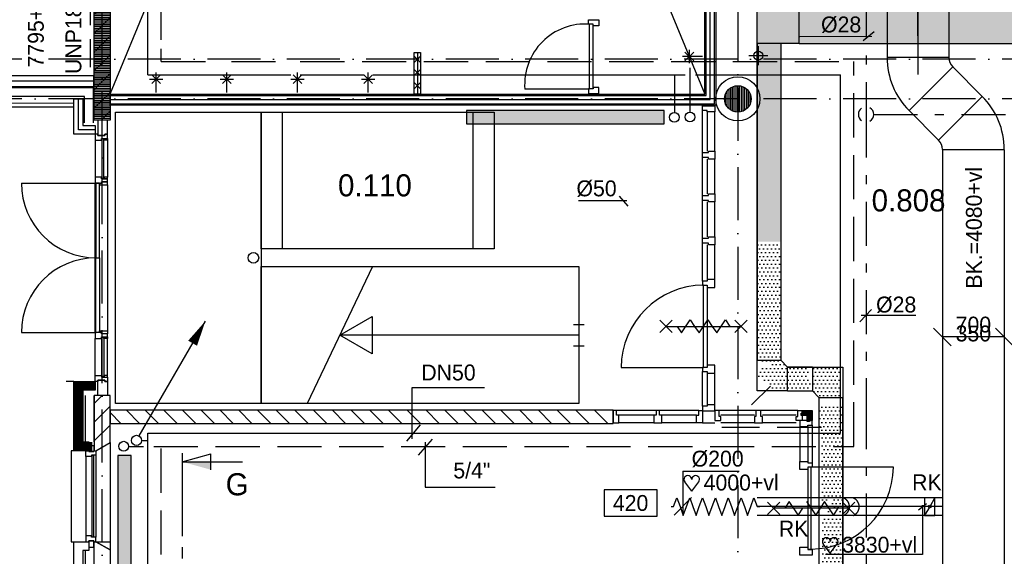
# Model space of a CAD drawing. Extents: x 25315 to 170951, y 867852 to 951952.
# Tile 18 of 119: x 66689 to 77842, y 907647 to 913725. Entities that reach past the tile are written whole.
import ezdxf
from ezdxf.enums import TextEntityAlignment as Align

# ---------------------------------------------------------------- set-up
doc = ezdxf.new("R2010")
doc.units = 0
doc.header["$LTSCALE"] = 100
for name, pattern in [('2322107', [2000, 1000, 1000]), ('2322108', [7, 5, -2]), ('2322109', [10, 5, -2, 1, -2]), ('CENTER2', [11.25, 7.5, -1.25, 1.25, -1.25]), ('CENTER4', [5, 3.125, -0.625, 0.625, -0.625]), ('DASHDOT', [9, 6, -1.5, 0, -1.5]), ('HIDDEN2', [4.7625, 3.175, -1.5875]), ('LURETOUR', [6, 4, -2])]:
    doc.linetypes.add(name, pattern=pattern)
doc.layers.get('0').update_dxf_attribs({"linetype": 'CONTINUOUS'})
for name, color, linetype in [('AL$7----_STRAMIEN', 1, 'DASHDOT'), ('ALXAC---_LICHTBETON', 1, 'CONTINUOUS'), ('BOUW', 8, 'CONTINUOUS'), ('DOORSNEDE', 1, 'CONTINUOUS'), ('KABELGOOT', 8, 'CONTINUOUS'), ('WL531---', 4, 'CONTINUOUS'), ('WL561---', 4, 'CONTINUOUS'), ('WL561---_AANVOER', 4, 'CONTINUOUS'), ('WL561---_RETOUR', 4, 'CONTINUOUS'), ('WL570---', 3, 'CONTINUOUS'), ('WL570---_HARTLIJN', 7, 'CONTINUOUS'), ('WL570---_RETOUR', 3, 'CONTINUOUS'), ('WL570---_TOEVOER', 3, 'CONTINUOUS'), ('WM561---', 1, 'CONTINUOUS'), ('WM570---', 1, 'CONTINUOUS')]:
    doc.layers.add(name, color=color, linetype=linetype)
doc.styles.add('BURO-018', font='BUROFONT.shx', dxfattribs={"height": 180})
doc.styles.add('BURO-025', font='BUROFONT.shx', dxfattribs={"height": 250})
doc.styles.add('BURO-050', font='BUROFONT.shx', dxfattribs={"height": 500})
pattern_1 = [(0, (8e-11, 771568.626), (21.875, 43.75), [0.7, -43.75])]

# ---------------------------------------------------------------- blocks, each defined once
blk = doc.blocks.new('2322401')
at = {"color": 0, "linetype": 'CONTINUOUS'}
for p, q in [((-0.5, 0.5, 1), (-0.5, 0.5)), ((-0.5, 0.5, 1), (-0.5, -0.5, 1)), ((0.5, 0.5, 1), (-0.5, 0.5, 1)), ((0.5, 0.5), (-0.5, 0.5)), ((-0.5, 0.5), (-0.5, -0.5)), ((0.5, 0.5, 1), (0.5, 0.5)), ((0.5, -0.5, 1), (0.5, 0.5, 1)), ((0.5, -0.5), (0.5, 0.5)), ((-0.5, -0.5, 1), (-0.5, -0.5)), ((-0.5, -0.5, 1), (0.5, -0.5, 1)), ((-0.5, -0.5), (0.5, -0.5)), ((0.5, -0.5, 1), (0.5, -0.5))]:
    blk.add_line(p, q, dxfattribs=at)
blk = doc.blocks.new('CVHATCH1')
at = {"color": 0, "linetype": 'CONTINUOUS'}
blk.add_solid([(-0.5, -0.5), (0.5, -0.5), (-0.5, 0.5), (0.5, 0.5)], dxfattribs=at)
blk = doc.blocks.new('*U39')
at = {"layer": 'ALXAC---_LICHTBETON', "color": 0}
for p, q in [((29009, 70281), (28939, 70351)), ((29009, 70351), (28939, 70281)), ((29009, 70131), (28939, 70201)), ((29009, 70201), (28939, 70131)), ((29009, 69981), (28939, 70051)), ((29009, 70051), (28939, 69981))]:
    blk.add_line(p, q, dxfattribs=at)
blk = doc.blocks.new('LU-2D-K-2BC')
at = {"color": 0, "linetype": 'CONTINUOUS'}
for p, q in [((-0.5, 350), (0.5, 350)), ((-0.5, -350), (0.5, -350))]:
    blk.add_line(p, q, dxfattribs=at)
blk = doc.blocks.new('*U90', base_point=(78220, 137319))
at = {"layer": 'WM570---', "linetype": 'CONTINUOUS'}
for p, q in [((77770, 137418), (77969, 137219)), ((78470, 137418), (78669, 137219)), ((78570, 137319), (77870, 137319))]:
    blk.add_line(p, q, dxfattribs=at)
at = {"layer": 'WM570---', "linetype": 'CONTINUOUS', "style": 'BURO-018'}
for s, p in [('700', (78220, 137369)), ('350', (78220, 137269))]:
    blk.add_text(s, height=180, dxfattribs=at).set_placement(p, align=Align.CENTER)
blk = doc.blocks.new('LU-ORND')
at = {"color": 0, "linetype": 'CONTINUOUS'}
for p, q in [((-3, 1.5), (-3, -1.5)), ((3, 1.5), (-3, 1.5)), ((3, -1.5), (3, 1.5)), ((-3, -1.5), (3, -1.5))]:
    blk.add_line(p, q, dxfattribs=at)
blk = doc.blocks.new('*U91', base_point=(76637, 136644))
at = {"layer": 'WM570---', "linetype": 'CONTINUOUS'}
for p, q in [((76637, 137044), (76637, 136544)), ((76637, 137044), (77276, 137044)), ((76736, 136744), (76537, 136545))]:
    blk.add_line(p, q, dxfattribs=at)
at = {"layer": 'WM570---', "linetype": 'CONTINUOUS', "style": 'BURO-018'}
blk.add_text('%%c200', height=180, dxfattribs=at).set_placement((76737, 137094))
blk = doc.blocks.new('LU-1D-F-C83EB')
at = {"color": 0, "linetype": 'CONTINUOUS'}
for p, q in [((-502, 0), (-473, 0)), ((-473, 0), (-437, 100)), ((-437, 100), (-400, 0)), ((-400, 0), (-364, -100)), ((-364, -100), (-328, 0)), ((-328, 0), (-291, 100)), ((-291, 100), (-255, 0)), ((-255, 0), (-218, -100)), ((-218, -100), (-182, 0)), ((-182, 0), (-146, 100)), ((-146, 100), (-109, 0)), ((-109, 0), (-73, -100)), ((-73, -100), (-36, 0)), ((-36, 0), (0, 100)), ((0, 100), (36, 0)), ((36, 0), (73, -100)), ((73, -100), (109, 0)), ((109, 0), (146, 100)), ((146, 100), (182, 0)), ((182, 0), (218, -100)), ((218, -100), (255, 0)), ((255, 0), (291, 100)), ((291, 100), (328, 0)), ((328, 0), (364, -100)), ((364, -100), (400, 0)), ((400, 0), (437, 100)), ((437, 100), (473, 0)), ((473, 0), (502, 0))]:
    blk.add_line(p, q, dxfattribs=at)
blk = doc.blocks.new('LU-1D-K-C8')
at = {"color": 0, "linetype": 'CONTINUOUS'}
for p, q in [((-0.5, 100), (0.5, 100)), ((-0.5, -100), (0.5, -100))]:
    blk.add_line(p, q, dxfattribs=at)
at = {"layer": 'WL570---_HARTLIJN', "linetype": 'CENTER2'}
blk.add_line((-0.5, 0), (0.5, 0), dxfattribs=at)
blk = doc.blocks.new('LU-1D-KL-C874')
at = {"color": 0, "linetype": 'CONTINUOUS'}
for p, q in [((-58, 100), (-58, -100)), ((58, 100), (-58, 100)), ((51, 87), (7, 13)), ((58, -100), (58, 100)), ((-58, -100), (58, -100)), ((-7, -13), (-51, -87))]:
    blk.add_line(p, q, dxfattribs=at)
blk.add_circle((0, 0), 14.6, dxfattribs=at)
blk = doc.blocks.new('LU-2D-B--1-2BC2D')
at = {"color": 0, "linetype": 'CONTINUOUS'}
for p, q in [((-207, -350), (-207, 350)), ((-101, -394), (394, 101))]:
    blk.add_line(p, q, dxfattribs=at)
for radius in [850, 150]:
    blk.add_arc((-207, -500), radius, 45, 90, dxfattribs=at)
blk = doc.blocks.new('LU-2D-B-1-2BC2D')
at = {"color": 0, "linetype": 'CONTINUOUS'}
for p, q in [((-207, 350), (-207, -350)), ((-101, 394), (394, -101))]:
    blk.add_line(p, q, dxfattribs=at)
for radius in [150, 850]:
    blk.add_arc((-207, 500), radius, 270, 315, dxfattribs=at)
blk = doc.blocks.new('LDV1107')
at = {"color": 0, "linetype": 'CONTINUOUS'}
blk.add_line((0.25, 0.433), (6.75, 11.691), dxfattribs=at)
blk.add_lwpolyline([(6.75, 11.691, 0, 1, 0), (5.5, 9.526, 1, 1, 0)], format="xyseb", dxfattribs=at)
blk.add_circle((0, 0), 0.5, dxfattribs=at)
blk = doc.blocks.new('HART')
at = {"color": 1}
for q in [(-39.7, 52.4), (39.7, 52.4)]:
    blk.add_line((0, 0), q, dxfattribs=at)
for centre, start, end in [((-22.1, 65.7), 0, 217.1867), ((22.1, 65.7), 322.8133, 180)]:
    blk.add_arc(centre, 22.1, start, end, dxfattribs=at)

msp = doc.modelspace()

# ---------------------------------------------------------------- hatches: boundary and pattern name
at = {"layer": 'BOUW'}
h = msp.add_hatch(dxfattribs=at)
h.set_pattern_fill('PREFBET', color=256, style=0)
h.set_pattern_definition([(45, (50105.92, 871110.6), (-106.066, 106.066), [])])
h.paths.add_polyline_path([(67533.6, 912587.5), (67533.6, 915752.7), (67713.6, 915752.7), (67713.6, 912587.5)])
h = msp.add_hatch(dxfattribs=at)
h.set_pattern_fill('RASTER50', color=256, scale=100, style=0)
h.set_pattern_definition([(0, (50105.92, 871110.6), (0, 20), [])])
h.paths.add_polyline_path([(67533.6, 912587.5), (67533.6, 915752.7), (67713.6, 915752.7), (67713.6, 912587.5)])
h = msp.add_hatch(dxfattribs=at)
h.set_pattern_fill('PREFBET', color=256, style=0)
h.set_pattern_definition([(45, (50105.92, 871161.6), (-106.066, 106.066), [])])
h.paths.add_polyline_path([(67713.6, 909467.7), (67533.6, 909467.7), (67533.6, 908842.7), (67553.6, 908842.7), (67713.6, 908935.1)])
h = msp.add_hatch(dxfattribs=at)
h.set_pattern_fill('PREFBET', color=256, angle=-90, style=0)
h.set_pattern_definition([(315, (92389.76, 897114.12), (106.066, 106.066), [])])
h.paths.add_polyline_path([(67713.6, 909302.6), (67713.6, 909152.6), (73409.6, 909152.6), (73409.6, 909302.6)])
at = {"layer": 'WL531---'}
h = msp.add_hatch(dxfattribs=at)
h.set_pattern_fill('KABELGT', color=8, scale=7, style=0)
h.set_pattern_definition(pattern_1)
h.paths.add_polyline_path([(75043.1, 913929.1), (75443.1, 913929.1), (75443.1, 919230.7), (75044.7, 919230.7), (75043.1, 919229.1)])
h.paths.add_polyline_path([(75518.1, 913854.1), (75518.1, 913454.1), (81816.7, 913454.1), (81816.7, 913854.1)])
h.paths.add_polyline_path([(75043.1, 913929.1), (75043.1, 913454.1), (75518.1, 913454.1), (75518.1, 913854.1), (75443.1, 913929.1)])
h.paths.add_polyline_path([(75312.9, 913454.1), (75042.9, 913454.1), (75042.9, 911212.5), (75312.9, 911212.5)])
h = msp.add_hatch(dxfattribs=at)
h.set_pattern_fill('KABELGT', color=8, scale=7, style=0)
h.set_pattern_definition(pattern_1)
h.paths.add_polyline_path([(75770.7, 907736.3, 0.0670921), (76012.7, 907802.4), (76012.7, 908191.2), (75970.5, 908191.2), (75941.2, 908110.8), (75927.4, 908148.9), (75905.6, 908116.2), (75855.6, 908191.2), (75824.9, 908191.2), (75795.6, 908110.8), (75770.7, 908179.3)])
h.paths.add_polyline_path([(76012.7, 908658.2), (75770.7, 908658.2), (75770.7, 908213.9), (75805.6, 908266.2), (75835.7, 908221), (75868.4, 908310.8), (75904.8, 908210.8), (75912, 908191.2), (75970.5, 908191.2), (75977.6, 908210.8), (76012.7, 908307.3)])
h.paths.add_polyline_path([(76012.7, 908890.9), (75770.7, 908890.9), (75770.7, 908658.2), (76012.7, 908658.2)])
h.paths.add_polyline_path([(75770.7, 909040.9), (75770.7, 908890.9), (76012.7, 908890.9), (76012.7, 909257.9), (76008.4, 909255.2), (76008.4, 909360.1), (75987.4, 909360.1), (75987.4, 909040.9)])
h.paths.add_polyline_path([(75987.4, 909360.1), (75742.7, 909360.1), (75742.7, 909104.5), (75770.7, 909104.5), (75770.7, 909040.9), (75987.4, 909040.9)])
h.paths.add_polyline_path([(75987.4, 909445.7), (75987.4, 909790.7), (75667.7, 909790.7), (75667.7, 909520.7), (75742.7, 909445.7)])
h.paths.add_polyline_path([(75609.9, 909790.7), (75387.9, 909790.7), (75387.9, 909520.7), (75653, 909520.7)])
h.paths.add_polyline_path([(75387.9, 909790.7), (75312.9, 909865.7), (75091.4, 909865.7), (75186.2, 909818.3), (75042.9, 909746.7), (75042.9, 909689.9), (75086.2, 909668.3), (75086.2, 909618.3, -0.3131663), (75226.7, 909520.7), (75387.9, 909520.7)])
h.paths.add_polyline_path([(75312.9, 909865.7), (75312.9, 911212.5), (75042.9, 911212.5), (75042.9, 909865.7), (75086.2, 909865.7), (75086.2, 909868.3), (75091.4, 909865.7)])
h.paths.add_polyline_path([(75028.8, 909972.1), (75528.1, 909972.1), (75528.1, 910251.4), (75028.8, 910251.4)], flags=9)
h = msp.add_hatch(dxfattribs=at)
h.set_pattern_fill('KABELGT', color=8, scale=7, style=0)
h.set_pattern_definition(pattern_1)
h.paths.add_polyline_path([(76012.7, 904129.3), (75770.7, 904129.3), (75770.7, 904053.7), (76012.7, 904053.7)])
h.paths.add_polyline_path([(75941.2, 904555.7), (75904.8, 904655.7), (75868.4, 904755.7), (75832, 904655.7), (75795.6, 904555.7), (75770.7, 904624.1), (75770.7, 904129.3), (76012.7, 904129.3), (76012.7, 904752.1), (75977.6, 904655.7)])
h.paths.add_polyline_path([(76012.7, 905627.5), (75770.7, 905627.5), (75770.7, 904624.1), (75795.6, 904555.7), (75832, 904655.7), (75868.4, 904755.7), (75904.8, 904655.7), (75941.2, 904555.7), (75977.6, 904655.7), (76012.7, 904752.1)])
h.paths.add_polyline_path([(76012.7, 907001.5), (75770.7, 907001.5), (75770.7, 905627.5), (76012.7, 905627.5)])
h.paths.add_polyline_path([(75770.7, 907067.7), (75770.7, 907001.5), (75947.6, 907001.5), (76012.7, 907066.7), (76012.7, 907067.7)])
h.paths.add_polyline_path([(76012.7, 907802.4, -0.0670921), (75770.7, 907736.3), (75770.7, 907067.7), (76012.7, 907067.7)])

# ---------------------------------------------------------------- linework, layer by layer
at = {"color": 2, "linetype": 'CONTINUOUS'}
msp.add_line((74980.1, 909362.2), (75192.2, 909574.4), dxfattribs=at)
at = {"layer": 'AL$7----_STRAMIEN', "color": 1}
for p, q in [((67623.6, 877205.8), (67623.6, 949020.5)), ((74823.6, 948957), (74823.6, 883660.9)), ((144123.6, 913277.5), (54710.3, 913277.5)), ((144123.6, 912827.5), (54329.2, 912827.5))]:
    msp.add_line(p, q, dxfattribs=at)
at = {"layer": 'BOUW'}
for p, q in [((74448.6, 912882.6), (74448.6, 917567.3)), ((74463.6, 912867.6), (74463.6, 917567.3)), ((74511.1, 912820.1), (74511.1, 917567.3)), ((74558.6, 912772.6), (74558.6, 917567.3)), ((74573.6, 917567.3), (74573.6, 912757.6)), ((73133.6, 913673.8), (73133.6, 913723.8)), ((73133.6, 913723.8), (73247.6, 913723.8)), ((73247.6, 913723.8), (73247.6, 913656.8)), ((73184.6, 913673.8), (73133.6, 913673.8)), ((73144.6, 912939.8), (73144.6, 913673.8)), ((73184.6, 912939.8), (73184.6, 913673.8)), ((73184.6, 913656.8), (73184.6, 913673.8)), ((73247.6, 913656.8), (73184.6, 913656.8)), ((71158.6, 913311.7), (71158.6, 913311.7)), ((71158.6, 912942.6), (71158.6, 913311.7)), ((74423.6, 913307.7), (74198.6, 913307.7)), ((74223.6, 913357.7), (74323.6, 913257.7)), ((74323.6, 913357.7), (74223.6, 913257.7)), ((74273.6, 913382.7), (74273.6, 913232.7)), ((74946.9, 913317.8), (75163, 913317.8)), ((68161.1, 913051.7), (68311.1, 913051.7)), ((68186.1, 913001.7), (68286.1, 913101.7)), ((68186.1, 913101.7), (68286.1, 913001.7)), ((68236.1, 912901.7), (68236.1, 913126.7)), ((68961.1, 913051.7), (69111.1, 913051.7)), ((68986.1, 913001.7), (69086.1, 913101.7)), ((68986.1, 913101.7), (69086.1, 913001.7)), ((69036.1, 912901.7), (69036.1, 913126.7)), ((69761.1, 913051.7), (69911.1, 913051.7)), ((69786.1, 913001.7), (69886.1, 913101.7)), ((69786.1, 913101.7), (69886.1, 913001.7)), ((69836.1, 912901.7), (69836.1, 913126.7)), ((70561.1, 913051.7), (70711.1, 913051.7)), ((70586.1, 913001.7), (70686.1, 913101.7)), ((70586.1, 913101.7), (70686.1, 913001.7)), ((70636.1, 912901.7), (70636.1, 913126.7)), ((74723.8, 912715.7), (74723.8, 912939.3)), ((74723.8, 912715.7), (74723.8, 912939.3)), ((74743.8, 912700.7), (74743.8, 912954.4)), ((74743.8, 912700.7), (74743.8, 912954.4)), ((74763.8, 912690.1), (74763.8, 912965)), ((74763.8, 912690.1), (74763.8, 912965)), ((74783.8, 912683), (74783.8, 912972.1)), ((74783.8, 912683), (74783.8, 912972.1)), ((74803.8, 912678.9), (74803.8, 912976.2)), ((74803.8, 912678.9), (74803.8, 912976.2)), ((74823.8, 912677.5), (74823.8, 912977.5)), ((74823.8, 912677.5), (74823.8, 912977.5)), ((74843.8, 912678.9), (74843.8, 912976.2)), ((74843.8, 912678.9), (74843.8, 912976.2)), ((74863.8, 912683), (74863.8, 912972.1)), ((74863.8, 912683), (74863.8, 912972.1)), ((74883.8, 912690.1), (74883.8, 912965)), ((74883.8, 912690.1), (74883.8, 912965)), ((74903.8, 912700.7), (74903.8, 912954.4)), ((74903.8, 912700.7), (74903.8, 912954.4)), ((74923.8, 912715.7), (74923.8, 912939.3)), ((74923.8, 912715.7), (74923.8, 912939.3)), ((67713.6, 912882.6), (74448.6, 912882.6)), ((67713.6, 912757.6), (67713.6, 912882.6)), ((67713.6, 912867.6), (74463.6, 912867.6)), ((74683.8, 912773.7), (74683.8, 912881.4)), ((74683.8, 912773.7), (74683.8, 912881.4)), ((74703.8, 912737.5), (74703.8, 912917.5)), ((74703.8, 912737.5), (74703.8, 912917.5)), ((74943.8, 912737.5), (74943.8, 912917.5)), ((74943.8, 912737.5), (74943.8, 912917.5)), ((74963.8, 912773.7), (74963.8, 912881.4)), ((74963.8, 912773.7), (74963.8, 912881.4)), ((54793.6, 912737.5), (67303.6, 912737.5)), ((67303.6, 912427.5), (67303.6, 912827.5)), ((67303.6, 912827.5), (67403.6, 912827.5)), ((67353.6, 912477.5), (67353.6, 912827.5)), ((67353.6, 912477.5), (67353.6, 912827.5)), ((67353.6, 912477.5), (67353.6, 912827.5)), ((67403.6, 912827.5), (67403.6, 912527.5)), ((67713.6, 912820.1), (74511.1, 912820.1)), ((67713.6, 912772.6), (74558.6, 912772.6)), ((74573.6, 912757.6), (67713.6, 912757.6)), ((74423.6, 912747.6), (74562.6, 912747.6)), ((74423.6, 912697.6), (74423.6, 912747.6)), ((74562.6, 912747.6), (74562.6, 912680.6)), ((67773.6, 909377.6), (67773.6, 912677.6)), ((67773.6, 912677.6), (69423.6, 912677.6)), ((69423.6, 912677.6), (72063.6, 912677.6)), ((69423.6, 911127.6), (69423.6, 912677.6)), ((69423.6, 912677.6), (69423.6, 909377.6)), ((69663.6, 912677.6), (69663.6, 911127.6)), ((71823.6, 912677.6), (71823.6, 911127.6)), ((72063.6, 912677.6), (72063.6, 911127.6)), ((74423.6, 912219.6), (74423.6, 912697.6)), ((74474.6, 912697.6), (74423.6, 912697.6)), ((74474.6, 912680.6), (74474.6, 912697.6)), ((74474.6, 912680.6), (74474.6, 912236.6)), ((74562.6, 912680.6), (74474.6, 912680.6)), ((74562.6, 912236.6), (74562.6, 912680.6)), ((67403.6, 912527.5), (67543.6, 912527.5)), ((67543.6, 912527.5), (67543.6, 912427.5)), ((67573.1, 912587.5), (67573.1, 912413.6)), ((67682.6, 912587.5), (67573.1, 912587.5)), ((67682.6, 912427.6), (67682.6, 912587.5)), ((67543.6, 912427.5), (67303.6, 912427.5)), ((67513.6, 912477.5), (67353.6, 912477.5)), ((67543.6, 912477.5), (67353.6, 912477.5)), ((67543.6, 912477.5), (67353.6, 912477.5)), ((67543.6, 912427.6), (67543.6, 912360.6)), ((67573.1, 912427.6), (67543.6, 912427.6)), ((67573.1, 912413.6), (67573.1, 912427.6)), ((67573.1, 912413.6), (67653.1, 912413.6)), ((67653.1, 912413.6), (67573.1, 912413.6)), ((67653.1, 912427.6), (67682.6, 912427.6)), ((67653.1, 912413.6), (67653.1, 912427.6)), ((67653.1, 912427.6), (67653.1, 912413.6)), ((67682.6, 912427.6), (67653.1, 912427.6)), ((67682.6, 912377.6), (67682.6, 912427.6)), ((67543.6, 912360.6), (67543.6, 911939.9)), ((67543.6, 912360.6), (67615.6, 912360.6)), ((67615.6, 912377.6), (67682.6, 912377.6)), ((67615.6, 912360.6), (67615.6, 912377.6)), ((67615.6, 912377.6), (67644.6, 912377.6)), ((67615.6, 912360.6), (67615.6, 912377.6)), ((67619.6, 912360.6), (67615.6, 912360.6)), ((67619.6, 912373.6), (67619.6, 911926.9)), ((67640.6, 912373.6), (67619.6, 912373.6)), ((67619.6, 912373.6), (67619.6, 912360.6)), ((67640.6, 912373.6), (67619.6, 912373.6)), ((67640.6, 911926.9), (67640.6, 912373.6)), ((67640.6, 912360.6), (67640.6, 912373.6)), ((67644.6, 912360.6), (67640.6, 912360.6)), ((67644.6, 912360.6), (67644.6, 912377.6)), ((67644.6, 912377.6), (67682.6, 912377.6)), ((67644.6, 912377.6), (67644.6, 912360.6)), ((67682.6, 912360.6), (67644.6, 912360.6)), ((67682.6, 912377.6), (67682.6, 912360.6)), ((67682.6, 912360.6), (67682.6, 911939.9)), ((74423.6, 912219.6), (74490.6, 912219.6)), ((74423.6, 912163.6), (74423.6, 912219.6)), ((74423.6, 911734.6), (74423.6, 912163.6)), ((74490.6, 912163.6), (74423.6, 912163.6)), ((74490.6, 912236.6), (74562.6, 912236.6)), ((74490.6, 912219.6), (74490.6, 912236.6)), ((74490.6, 912146.6), (74490.6, 912163.6)), ((74562.6, 912236.6), (74562.6, 912146.6)), ((74474.6, 912146.6), (74474.6, 911751.6)), ((74562.6, 912146.6), (74490.6, 912146.6)), ((74562.6, 911751.6), (74562.6, 912146.6)), ((67543.6, 911939.9), (67543.6, 911872.9)), ((67573.1, 911939.9), (67543.6, 911939.9)), ((67615.6, 911939.9), (67573.1, 911939.9)), ((67615.6, 911922.9), (67615.6, 911939.9)), ((67615.6, 911939.9), (67615.6, 911922.9)), ((67619.6, 911939.9), (67615.6, 911939.9)), ((67619.6, 911926.9), (67619.6, 911939.9)), ((67640.6, 911939.9), (67640.6, 911926.9)), ((67644.6, 911939.9), (67640.6, 911939.9)), ((67644.6, 911939.9), (67644.6, 911922.9)), ((67682.6, 911939.9), (67644.6, 911939.9)), ((67644.6, 911922.9), (67644.6, 911939.9)), ((67682.6, 911922.9), (67682.6, 911939.9)), ((66708.3, 911872.9), (67555.7, 911872.9)), ((67543.6, 911872.9), (67615.6, 911872.9)), ((67543.6, 910182.4), (67543.6, 911872.9)), ((67553.6, 911872.9), (67553.6, 911027.6)), ((67593.6, 911872.9), (67553.6, 911872.9)), ((67593.6, 911027.6), (67593.6, 911872.9)), ((67593.6, 911872.9), (67593.6, 911855.9)), ((67593.6, 911855.9), (67682.6, 911855.9)), ((67644.6, 911922.9), (67615.6, 911922.9)), ((67615.6, 911922.9), (67644.6, 911922.9)), ((67615.6, 911889.9), (67615.6, 911872.9)), ((67682.6, 911889.9), (67615.6, 911889.9)), ((67615.6, 911889.9), (67682.6, 911889.9)), ((67615.6, 911872.9), (67615.6, 911889.9)), ((67640.6, 911926.9), (67619.6, 911926.9)), ((67619.6, 911926.9), (67640.6, 911926.9)), ((67682.6, 911922.9), (67644.6, 911922.9)), ((67644.6, 911922.9), (67682.6, 911922.9)), ((67682.6, 911889.9), (67682.6, 911922.9)), ((67682.6, 911855.9), (67682.6, 911889.9)), ((67682.6, 911855.9), (67682.6, 910199.4)), ((74423.6, 911734.6), (74490.6, 911734.6)), ((74423.6, 911678.6), (74423.6, 911734.6)), ((74490.6, 911751.6), (74562.6, 911751.6)), ((74490.6, 911734.6), (74490.6, 911751.6)), ((74562.6, 911751.6), (74562.6, 911661.6)), ((74423.6, 911249.6), (74423.6, 911678.6)), ((74490.6, 911678.6), (74423.6, 911678.6)), ((74474.6, 911661.6), (74474.6, 911266.6)), ((74490.6, 911661.6), (74490.6, 911678.6)), ((74562.6, 911661.6), (74490.6, 911661.6)), ((74562.6, 911266.6), (74562.6, 911661.6)), ((74490.6, 911266.6), (74562.6, 911266.6)), ((74490.6, 911249.6), (74490.6, 911266.6)), ((74562.6, 911266.6), (74562.6, 911176.6)), ((74423.6, 911249.6), (74490.6, 911249.6)), ((74423.6, 911193.6), (74423.6, 911249.6)), ((74490.6, 911193.6), (74423.6, 911193.6)), ((74423.6, 910764.6), (74423.6, 911193.6)), ((74474.6, 911176.6), (74474.6, 910781.6)), ((74490.6, 911176.6), (74490.6, 911193.6)), ((74562.6, 911176.6), (74490.6, 911176.6)), ((74562.6, 910781.6), (74562.6, 911176.6)), ((72063.6, 911127.6), (69423.6, 911127.6)), ((67553.6, 911027.6), (67593.6, 911027.6)), ((67553.6, 911027.6), (67593.6, 911027.6)), ((67553.6, 910182.4), (67553.6, 911027.6)), ((67593.6, 911027.6), (67593.6, 910182.4)), ((69423.6, 910927.6), (73023.6, 910927.6)), ((69423.6, 909377.6), (69423.6, 910927.6)), ((70686.4, 910927.6), (69946.4, 909377.6)), ((73023.6, 910927.6), (73023.6, 909377.6)), ((74423.6, 910764.6), (74423.6, 910718.6)), ((74474.6, 910764.6), (74423.6, 910764.6)), ((74423.6, 910718.6), (74474.6, 910718.6)), ((74434.6, 909784.6), (74434.6, 910718.6)), ((74434.6, 910718.6), (74474.6, 910718.6)), ((74474.6, 910781.6), (74474.6, 910764.6)), ((74562.6, 910781.6), (74474.6, 910781.6)), ((74474.6, 910718.6), (74474.6, 910691.6)), ((74474.6, 910718.6), (74474.6, 909784.6)), ((74562.6, 910691.6), (74562.6, 910781.6)), ((74474.6, 910691.6), (74562.6, 910691.6)), ((70314.5, 910152.6), (70681, 910364.3)), ((70681, 910364.3), (70681, 909941)), ((72963.6, 910272.6), (73083.6, 910272.6)), ((73939.6, 910321.6), (74079.6, 910181.6)), ((73939.6, 910181.6), (74079.6, 910321.6)), ((74184.6, 910176.6), (74284.6, 910326.6)), ((74284.6, 910326.6), (74334.6, 910251.6)), ((74384.6, 910176.6), (74484.6, 910326.6)), ((74484.6, 910326.6), (74534.6, 910251.6)), ((74584.6, 910176.6), (74684.6, 910326.6)), ((74684.6, 910326.6), (74734.6, 910251.6)), ((74789.6, 910181.6), (74929.6, 910321.6)), ((74789.6, 910321.6), (74929.6, 910181.6)), ((66708.3, 910182.4), (67555.7, 910182.4)), ((67543.6, 910182.4), (67543.6, 910115.4)), ((67573.1, 910182.4), (67543.6, 910182.4)), ((67593.6, 910182.4), (67553.6, 910182.4)), ((67615.6, 910182.4), (67573.1, 910182.4)), ((67593.6, 910199.4), (67682.6, 910199.4)), ((67593.6, 910182.4), (67593.6, 910199.4)), ((67615.6, 910165.4), (67615.6, 910182.4)), ((67615.6, 910165.4), (67615.6, 910182.4)), ((67682.6, 910165.4), (67615.6, 910165.4)), ((67644.6, 910165.4), (67615.6, 910165.4)), ((67682.6, 910165.4), (67644.6, 910165.4)), ((67682.6, 910199.4), (67682.6, 910165.4)), ((67682.6, 910132.4), (67682.6, 910165.4)), ((73023.6, 910152.6), (70314.5, 910152.6)), ((70681, 909941), (70314.5, 910152.6)), ((74009.6, 910251.6), (74859.6, 910251.6)), ((74134.6, 910251.6), (74184.6, 910176.6)), ((74334.6, 910251.6), (74384.6, 910176.6)), ((74534.6, 910251.6), (74584.6, 910176.6)), ((67543.6, 910115.4), (67615.6, 910115.4)), ((67543.6, 909694.7), (67543.6, 910115.4)), ((67615.6, 910132.4), (67682.6, 910132.4)), ((67615.6, 910115.4), (67615.6, 910132.4)), ((67615.6, 910132.4), (67644.6, 910132.4)), ((67615.6, 910115.4), (67615.6, 910132.4)), ((67619.6, 910115.4), (67615.6, 910115.4)), ((67619.6, 910128.4), (67619.6, 910115.4)), ((67640.6, 910128.4), (67619.6, 910128.4)), ((67619.6, 909681.7), (67619.6, 910128.4)), ((67619.6, 910128.4), (67640.6, 910128.4)), ((67640.6, 910115.4), (67640.6, 910128.4)), ((67640.6, 910128.4), (67640.6, 909681.7)), ((67644.6, 910115.4), (67640.6, 910115.4)), ((67644.6, 910115.4), (67644.6, 910132.4)), ((67644.6, 910132.4), (67682.6, 910132.4)), ((67644.6, 910132.4), (67644.6, 910115.4)), ((67682.6, 910115.4), (67644.6, 910115.4)), ((67682.6, 910132.4), (67682.6, 910115.4)), ((67682.6, 909694.7), (67682.6, 910115.4)), ((72963.6, 910032.6), (73083.6, 910032.6)), ((73500.6, 909784.6), (74434.6, 909784.6)), ((74423.6, 909784.6), (74423.6, 909738.6)), ((74474.6, 909784.6), (74423.6, 909784.6)), ((74423.6, 909345.6), (74423.6, 909738.6)), ((74423.6, 909738.6), (74474.6, 909738.6)), ((74474.6, 909784.6), (74434.6, 909784.6)), ((74474.6, 909811.6), (74474.6, 909784.6)), ((74562.6, 909811.6), (74474.6, 909811.6)), ((74474.6, 909738.6), (74474.6, 909721.6)), ((74474.6, 909721.6), (74562.6, 909721.6)), ((74474.6, 909721.6), (74474.6, 909362.6)), ((74562.6, 909721.6), (74562.6, 909811.6)), ((74562.6, 909362.6), (74562.6, 909721.6)), ((67303.6, 909627.7), (67217.1, 909627.7)), ((67543.6, 909694.7), (67615.6, 909694.7)), ((67543.6, 909627.7), (67543.6, 909694.7)), ((67573.1, 909627.7), (67543.6, 909627.7)), ((67573.1, 909641.7), (67573.1, 909627.7)), ((67653.1, 909641.7), (67573.1, 909641.7)), ((67573.1, 909641.6), (67653.1, 909641.6)), ((67573.1, 909467.7), (67573.1, 909641.6)), ((67615.6, 909694.7), (67615.6, 909677.7)), ((67615.6, 909694.7), (67615.6, 909677.7)), ((67619.6, 909694.7), (67615.6, 909694.7)), ((67615.6, 909677.7), (67682.6, 909677.7)), ((67615.6, 909677.7), (67644.6, 909677.7)), ((67619.6, 909681.7), (67619.6, 909694.7)), ((67640.6, 909681.7), (67619.6, 909681.7)), ((67640.6, 909681.7), (67619.6, 909681.7)), ((67640.6, 909694.7), (67640.6, 909681.7)), ((67644.6, 909694.7), (67640.6, 909694.7)), ((67644.6, 909694.7), (67644.6, 909677.7)), ((67682.6, 909694.7), (67644.6, 909694.7)), ((67644.6, 909677.7), (67644.6, 909694.7)), ((67644.6, 909677.7), (67682.6, 909677.7)), ((67653.1, 909627.7), (67653.1, 909641.7)), ((67653.1, 909641.6), (67653.1, 909627.6)), ((67682.6, 909627.7), (67653.1, 909627.7)), ((67653.1, 909627.6), (67682.6, 909627.6)), ((67682.6, 909677.7), (67682.6, 909694.7)), ((67682.6, 909677.7), (67682.6, 909627.7)), ((67682.6, 909627.6), (67682.6, 909467.7)), ((67682.6, 909467.7), (67573.1, 909467.7)), ((69423.6, 909377.6), (67773.6, 909377.6)), ((73023.6, 909377.6), (69423.6, 909377.6)), ((73898.6, 909297.6), (73898.6, 909246.6)), ((73934.6, 909297.6), (73898.6, 909297.6)), ((73934.6, 909246.6), (73934.6, 909297.6)), ((74383.6, 909297.6), (74423.6, 909297.6)), ((74383.6, 909246.6), (74383.6, 909297.6)), ((74423.6, 909345.6), (74423.6, 909295.6)), ((74474.6, 909345.6), (74423.6, 909345.6)), ((74423.6, 909297.6), (74423.6, 909158.6)), ((74423.6, 909295.6), (74562.6, 909295.6)), ((74474.6, 909362.6), (74474.6, 909345.6)), ((74562.6, 909362.6), (74474.6, 909362.6)), ((74562.6, 909295.6), (74562.6, 909362.6)), ((75029.1, 909297.6), (74612.6, 909297.6)), ((75501.6, 909297.6), (75085.1, 909297.6)), ((75541.6, 909244.3), (75594.9, 909297.6)), ((75541.6, 909251.4), (75587.8, 909297.6)), ((75541.6, 909267.6), (75551.6, 909267.6)), ((75541.6, 909242.6), (75541.6, 909267.6)), ((75541.6, 909258.5), (75550.7, 909267.6)), ((75541.6, 909265.5), (75543.7, 909267.6)), ((75547, 909242.6), (75602, 909297.6)), ((75551.6, 909297.6), (75665.6, 909297.6)), ((75551.6, 909267.6), (75551.6, 909297.6)), ((75551.6, 909268.5), (75580.7, 909297.6)), ((75551.6, 909275.5), (75573.7, 909297.6)), ((75551.6, 909282.6), (75566.6, 909297.6)), ((75551.6, 909289.7), (75559.5, 909297.6)), ((75551.6, 909296.8), (75552.5, 909297.6)), ((75554, 909242.6), (75609, 909297.6)), ((75561.1, 909242.6), (75616.1, 909297.6)), ((75568.2, 909242.6), (75623.2, 909297.6)), ((75575.2, 909242.6), (75630.2, 909297.6)), ((75582.3, 909242.6), (75637.3, 909297.6)), ((75589.4, 909242.6), (75644.4, 909297.6)), ((75596.5, 909242.6), (75651.5, 909297.6)), ((75603.5, 909242.6), (75658.5, 909297.6)), ((75610.6, 909242.6), (75665.6, 909297.6)), ((75610.6, 909235.5), (75665.6, 909290.5)), ((75610.6, 909228.5), (75665.6, 909283.5)), ((75610.6, 909221.4), (75665.6, 909276.4)), ((75610.6, 909214.3), (75665.6, 909269.3)), ((75610.6, 909207.3), (75665.6, 909262.3)), ((75665.6, 909297.6), (75665.6, 909183.6)), ((73871.6, 909246.6), (73871.6, 909158.6)), ((73898.6, 909246.6), (73871.6, 909246.6)), ((73871.6, 909158.6), (73961.6, 909158.6)), ((73961.6, 909246.6), (73934.6, 909246.6)), ((74356.6, 909246.6), (73961.6, 909246.6)), ((73961.6, 909158.6), (73961.6, 909246.6)), ((74356.6, 909158.6), (73961.6, 909158.6)), ((74356.6, 909246.6), (74383.6, 909246.6)), ((74356.6, 909158.6), (74356.6, 909246.6)), ((74423.6, 909158.6), (74356.6, 909158.6)), ((74423.6, 909158.6), (74562.6, 909158.6)), ((75012.1, 909246.6), (74629.6, 909246.6)), ((75012.1, 909158.6), (74629.6, 909158.6)), ((75484.6, 909246.6), (75102.1, 909246.6)), ((75484.6, 909158.6), (75102.1, 909158.6)), ((75665.6, 909183.6), (75526.6, 909183.6)), ((75526.6, 909183.6), (75526.6, 909116.6)), ((75610.6, 909242.6), (75541.6, 909242.6)), ((75610.6, 909200.2), (75665.6, 909255.2)), ((75610.6, 909193.1), (75665.6, 909248.1)), ((75610.6, 909173.6), (75610.6, 909242.6)), ((75610.6, 909186), (75665.6, 909241)), ((75610.6, 909179), (75665.6, 909234)), ((75635.6, 909173.6), (75610.6, 909173.6)), ((75612.3, 909173.6), (75665.6, 909226.9)), ((75619.4, 909173.6), (75665.6, 909219.8)), ((75626.5, 909173.6), (75635.6, 909182.8)), ((75633.5, 909173.6), (75635.6, 909175.7)), ((75635.6, 909183.6), (75635.6, 909173.6)), ((75665.6, 909183.6), (75635.6, 909183.6)), ((75636.5, 909183.6), (75665.6, 909212.8)), ((75643.5, 909183.6), (75665.6, 909205.7)), ((75650.6, 909183.6), (75665.6, 909198.6)), ((75657.7, 909183.6), (75665.6, 909191.5)), ((75664.7, 909183.6), (75665.6, 909184.5)), ((75665.6, 909133.6), (75665.6, 909183.6)), ((75526.6, 909116.6), (75614.6, 909116.6)), ((75614.6, 909133.6), (75665.6, 909133.6)), ((75614.6, 909116.6), (75614.6, 909133.6)), ((75526.6, 908721.2), (75614.6, 908721.2)), ((75526.6, 908631.2), (75526.6, 908721.2)), ((75614.6, 908721.2), (75614.6, 908704.2)), ((75614.6, 908704.2), (75665.6, 908704.2)), ((75665.6, 908704.2), (75665.6, 908658.2)), ((75614.6, 908631.2), (75526.6, 908631.2)), ((75614.6, 908658.2), (75614.6, 907728.2)), ((75655.6, 908658.2), (75614.6, 908658.2)), ((75614.6, 908658.2), (75614.6, 908631.2)), ((75665.6, 908658.2), (75614.6, 908658.2)), ((75655.6, 907728.2), (75655.6, 908658.2)), ((76585.6, 908658.2), (75655.6, 908658.2)), ((75300.6, 908261.2), (75160.6, 908121.2)), ((75300.6, 908121.2), (75160.6, 908261.2)), ((75405.6, 908266.2), (75355.6, 908191.2)), ((75505.6, 908116.2), (75405.6, 908266.2)), ((75705.6, 908116.2), (75605.6, 908266.2)), ((75805.6, 908266.2), (75755.6, 908191.2)), ((75905.6, 908116.2), (75805.6, 908266.2)), ((76150.6, 908261.2), (76010.6, 908121.2)), ((76150.6, 908121.2), (76010.6, 908261.2)), ((76080.6, 908191.2), (75230.6, 908191.2)), ((75555.6, 908191.2), (75505.6, 908116.2)), ((75755.6, 908191.2), (75705.6, 908116.2)), ((75955.6, 908191.2), (75905.6, 908116.2)), ((67303.6, 907812.7), (67472.6, 907812.7)), ((67303.6, 907042.7), (67303.6, 907812.7)), ((67472.6, 907812.7), (67472.6, 907712.7)), ((67533.6, 907042.7), (67533.6, 907812.7)), ((67533.6, 907812.7), (67553.6, 907812.7)), ((67553.6, 907812.7), (67713.6, 907720.3)), ((67403.6, 907712.7), (67403.6, 907142.7)), ((67472.6, 907712.7), (67403.6, 907712.7)), ((67433.6, 907142.7), (67433.6, 907712.7)), ((67533.6, 907142.7), (67533.6, 907712.7)), ((67713.6, 907720.3), (67713.6, 907135.1)), ((75526.6, 907751.2), (75614.6, 907751.2)), ((75526.6, 907661.2), (75526.6, 907751.2)), ((75614.6, 907751.2), (75614.6, 907724.2)), ((75614.6, 907728.2), (75655.6, 907728.2)), ((75614.6, 907724.2), (75665.6, 907724.2)), ((75665.6, 907724.2), (75665.6, 907661.2)), ((75665.6, 907661.2), (75526.6, 907661.2)), ((75665.6, 907661.2), (75665.6, 907661.2)), ((75665.6, 907661.2), (75665.6, 907661.2))]:
    msp.add_line(p, q, dxfattribs=at)
for points in [[(84222.6, 940718.7), (84363.6, 940718.7), (84363.6, 946967.5), (54768.6, 946967.5), (54768.6, 912737.5), (67303.6, 912741.7)], [(84222.6, 940758.7), (84323.6, 940758.7), (84323.6, 946927.5), (54808.6, 946927.5), (54808.6, 912777.6), (67303.6, 912781.7)], [(67423.6, 912557.5), (67423.6, 912853.5), (54884.6, 912853.5), (54884.6, 946872.5), (76443.6, 946872.5)], [(67523.6, 912557.5), (67523.6, 912953.5), (54984.6, 912953.5), (54984.6, 946772.5), (76443.6, 946772.5)], [(67523.6, 913028.5), (55059.6, 913028.5), (55059.6, 946710), (76443.6, 946710)], [(75055, 913425.9), (75055, 913209.8)], [(71193.6, 913351.7), (71193.6, 912882.6)], [(72410.6, 912939.8), (73144.6, 912939.8)], [(73133.6, 912889.8), (73247.6, 912889.8), (73247.6, 912956.8), (73184.6, 912956.8), (73184.6, 912939.8), (73133.6, 912939.8), (73133.6, 912889.8)], [(67543.6, 909577.7), (67353.6, 909577.7), (67353.6, 908892.7), (67472.6, 908892.7)], [(67433.6, 908942.7), (67433.6, 909467.7)], [(67533.6, 908942.7), (67533.6, 909467.7)], [(74383.6, 909297.6), (73449.6, 909297.6)], [(73871.6, 909246.6), (73476.6, 909246.6)], [(73871.6, 909158.6), (73476.6, 909158.6)], [(75526.6, 909116.6), (75526.6, 908721.2)], [(75614.6, 909116.6), (75614.6, 908721.2)], [(75665.6, 909133.6), (75665.6, 908704.2)], [(67713.6, 908935.1), (67713.6, 907720.3)], [(67303.6, 908842.7), (67273.6, 908842.7), (67273.6, 907812.7), (67303.6, 907812.7)], [(67403.6, 908842.7), (67403.6, 908842.7)], [(67439.6, 908775.7), (67439.6, 907879.7)], [(67553.6, 908792.7), (67553.6, 907862.7)]]:
    msp.add_lwpolyline(points, dxfattribs=at)
for points in [[(67523.6, 912966), (54997.1, 912966), (54997.1, 946772.5), (76443.6, 946772.5), (76443.6, 946647.5), (55122.1, 946647.5), (55122.1, 913091), (67523.6, 913091)], [(67533.6, 912587.5), (67533.6, 915752.7), (67713.6, 915752.7), (67713.6, 912587.5)], [(71158.6, 912882.6), (71158.6, 913351.7), (71228.6, 913351.7), (71228.6, 912882.6)], [(67543.6, 909527.7), (67403.6, 909527.7), (67403.6, 908942.7), (67472.6, 908942.7), (67472.6, 908842.7), (67303.6, 908842.7), (67303.6, 909627.7), (67543.6, 909627.7)], [(67713.6, 909467.7), (67533.6, 909467.7), (67533.6, 908842.7), (67553.6, 908842.7), (67713.6, 908935.1)], [(67713.6, 909302.6), (67713.6, 909152.6), (73409.6, 909152.6), (73409.6, 909302.6)], [(73409.6, 909158.6), (73476.6, 909158.6), (73476.6, 909246.6), (73449.6, 909246.6), (73449.6, 909297.6), (73409.6, 909297.6)], [(74562.6, 909183.6), (74629.6, 909183.6), (74629.6, 909230.6), (74612.6, 909230.6), (74612.6, 909297.6), (74562.6, 909297.6)], [(75012.1, 909158.6), (75102.1, 909158.6), (75102.1, 909230.6), (75085.1, 909230.6), (75085.1, 909297.6), (75029.1, 909297.6), (75029.1, 909230.6), (75012.1, 909230.6)], [(75551.6, 909183.6), (75484.6, 909183.6), (75484.6, 909230.6), (75501.6, 909230.6), (75501.6, 909297.6), (75551.6, 909297.6)], [(67553.6, 908792.7), (67553.6, 908792.7), (67502.6, 908792.7), (67502.6, 908775.7), (67439.6, 908775.7), (67439.6, 908775.7), (67439.6, 908775.7), (67439.6, 908775.7), (67439.6, 908775.7), (67439.6, 908842.7), (67472.6, 908842.7), (67472.6, 908832.7), (67528.6, 908832.7), (67528.6, 908842.7), (67528.6, 908842.7), (67553.6, 908842.7)], [(67528.6, 908832.7), (67472.6, 908832.7), (67472.6, 908903.7), (67528.6, 908903.7)], [(67527.6, 908787.7), (67506.6, 908787.7), (67506.6, 907867.7), (67527.6, 907867.7)], [(67553.6, 907862.7), (67553.6, 907862.7), (67502.6, 907862.7), (67502.6, 907879.7), (67439.6, 907879.7), (67439.6, 907879.7), (67439.6, 907879.7), (67439.6, 907879.7), (67439.6, 907879.7), (67439.6, 907812.7), (67472.6, 907812.7), (67472.6, 907822.7), (67528.6, 907822.7), (67528.6, 907812.7), (67528.6, 907812.7), (67553.6, 907812.7)], [(67528.6, 907822.7), (67472.6, 907822.7), (67472.6, 907751.7), (67528.6, 907751.7)], [(67553.6, 907812.7), (67713.6, 907812.7), (67713.6, 907720.3)]]:
    msp.add_lwpolyline(points, close=True, dxfattribs=at)
at = {"layer": 'BOUW', "const_width": 100}
for points in [[(67543.6, 909577.7), (67353.6, 909577.7), (67353.6, 908892.7), (67472.6, 908892.7)], [(67513.6, 909577.7), (67353.6, 909577.7), (67353.6, 908892.7), (67472.6, 908892.7)], [(67513.6, 909577.7), (67353.6, 909577.7), (67353.6, 908892.7), (67513.6, 908892.7)]]:
    msp.add_lwpolyline(points, dxfattribs=at)
at = {"layer": 'BOUW'}
for centre, radius in [((75055, 913317.8), 50), ((74823.8, 912827.5), 250), ((74823.8, 912827.5), 250), ((74823.8, 912827.5), 150), ((74823.8, 912827.5), 150), ((69336.6, 911027.6), 60)]:
    msp.add_circle(centre, radius, dxfattribs=at)
for centre, radius, start, end in [((73094.5, 912989.8), 685.8, 85.8145, 184.1855), ((67553.6, 911872.9), 845.3, 180, 270), ((67553.6, 910182.4), 845.3, 90, 180), ((74443.5, 909775.8), 942.9, 90.53799, 179.46201), ((75646.8, 908667), 938.9, 270.53799, 359.46201)]:
    msp.add_arc(centre, radius, start, end, dxfattribs=at)
at = {"layer": 'DOORSNEDE', "color": 150}
msp.add_line((68527.9, 908815.3), (68527.9, 908623.7), dxfattribs=at)
at = {"layer": 'DOORSNEDE', "color": 210}
for p, q in [((68527.9, 908718.1), (68853, 908808.4)), ((68527.9, 908718.1), (69214.3, 908718.1)), ((68853, 908627.8), (68853, 908808.4))]:
    msp.add_line(p, q, dxfattribs=at)
at = {"layer": 'DOORSNEDE', "color": 210, "linetype": 'CENTER2'}
msp.add_line((68527.9, 908623.7), (68527.9, 902026.9), dxfattribs=at)
at = {"layer": 'DOORSNEDE', "color": 210}
msp.add_solid([(68853, 908627.8), (68853, 908718.1), (68527.9, 908718.1)], dxfattribs=at)
at = {"layer": 'KABELGOOT', "color": 8}
for p, q in [((75043.1, 913454.1, 3650), (75043.1, 913929.1, 3650)), ((75518.1, 913454.1, 3650), (75518.1, 913854.1, 3650)), ((75042.9, 909865.7, 3650), (75042.9, 913454.3, 3650)), ((75042.9, 913454.3, 3710), (75042.9, 909865.7, 3710)), ((75518.1, 913454.1, 3650), (75043.1, 913454.1, 3650)), ((75043.1, 913454.1, 3650), (75043.1, 913454.1, 3650)), ((75312.9, 909865.7, 3650), (75312.9, 913454.3, 3650)), ((75312.9, 909865.7, 3710), (75312.9, 913454.3, 3710)), ((75518.1, 913454.1, 3650), (99727.7, 913454.1, 3650)), ((75518.1, 913454.1, 3710), (99727.7, 913454.1, 3710)), ((75312.9, 909865.7, 3650), (75042.9, 909865.7, 3650)), ((75042.9, 909520.7, 3650), (75042.9, 909865.7, 3650)), ((75312.9, 909865.7, 3650), (75312.9, 909865.7, 3650)), ((75312.9, 909865.7, 3650), (75387.9, 909790.7, 3650)), ((75387.9, 909520.7, 3650), (75387.9, 909790.7, 3650)), ((75387.9, 909790.7, 3650), (75667.7, 909790.7, 3650)), ((75387.9, 909790.7, 3650), (75387.9, 909790.7, 3650)), ((75667.7, 909790.7, 3710), (75387.9, 909790.7, 3710)), ((75667.7, 909790.7, 3650), (76012.7, 909790.7, 3650)), ((75667.7, 909790.7, 3650), (75667.7, 909520.7, 3650)), ((76012.7, 909790.7, 3650), (76012.7, 909790.7, 3650)), ((76012.7, 909790.7, 3650), (76012.7, 909445.7, 3650)), ((75387.9, 909520.7, 3650), (75042.9, 909520.7, 3650)), ((75042.9, 909520.7, 3650), (75042.9, 909520.7, 3650)), ((75387.9, 909520.7, 3650), (75667.7, 909520.7, 3650)), ((75387.9, 909520.7, 3710), (75667.7, 909520.7, 3710)), ((75742.7, 909445.7, 3650), (75667.7, 909520.7, 3650)), ((75667.7, 909520.7, 3650), (75667.7, 909520.7, 3650)), ((75742.7, 909445.7, 3650), (75742.7, 904053.7, 3650)), ((75742.7, 909445.7, 3710), (75742.7, 904053.7, 3710)), ((75742.7, 909445.7, 3650), (76012.7, 909445.7, 3650)), ((75742.7, 909445.7, 3650), (75742.7, 909445.7, 3650)), ((76012.7, 904053.7, 3710), (76012.7, 909445.7, 3710)), ((76012.7, 909445.7, 3650), (76012.7, 904053.7, 3650))]:
    msp.add_line(p, q, dxfattribs=at)
at = {"layer": 'WL531---', "linetype": '2322109'}
for p, q in [((76277.4, 914018), (76277.4, 912662.8)), ((76277.4, 912662.8), (76277.4, 909360.1)), ((76356.7, 912651.7), (83094.7, 912651.7)), ((76277.4, 909360.1), (76277.4, 887948))]:
    msp.add_line(p, q, dxfattribs=at)
at = {"layer": 'WL561---', "color": 1}
for p, q in [((76243.9, 913489.8), (76368.6, 913591)), ((76205.5, 910303.4), (76338.6, 910443.8)), ((71135.6, 909559.3), (71954, 909559.3)), ((71135.6, 908979.2), (71135.6, 909559.3)), ((71073.7, 908952.8), (71230, 909134.9)), ((71208, 908791.7), (71364.3, 908973.9)), ((71283.3, 908938.9), (71283.3, 908431.9)), ((71283.3, 908431.9), (72074.9, 908431.9))]:
    msp.add_line(p, q, dxfattribs=at)
for centre in [(74104.5, 912619.3), (74281.1, 912622), (67867.5, 908893.5)]:
    msp.add_circle(centre, 55.7, dxfattribs=at)
at = {"layer": 'WL561---_AANVOER', "linetype": '2322107'}
for p, q in [((68142.5, 913101.1), (68142.5, 918701.3)), ((68142.5, 913101.1), (69758.9, 913101.1)), ((69867.6, 913101.1), (70592.6, 913101.1)), ((70692.3, 913101.1), (74227.6, 913101.1)), ((74109.7, 912674.5), (74109.7, 913100.4)), ((74344.6, 913101.1), (75987.4, 913101.1)), ((75987.4, 909040.9), (75987.4, 913101.1)), ((68142.5, 909040.9), (75987.4, 909040.9)), ((68142.5, 908960), (68142.5, 909040.9)), ((68070.5, 908960), (68142.5, 908960)), ((68142.5, 905429.3), (68142.5, 908960))]:
    msp.add_line(p, q, dxfattribs=at)
at = {"layer": 'WL561---_RETOUR', "linetype": '2322108'}
for p, q in [((68292.5, 913496), (68292.5, 915361.9)), ((68292.5, 913251.1), (68292.5, 913396.3)), ((68292.5, 913251.1), (68970.5, 913251.1)), ((69088.3, 913251.1), (69768, 913251.1)), ((69867.6, 913251.1), (76137.4, 913251.1)), ((74283.1, 912678.9), (74283.1, 913250.1)), ((76137.4, 908890.9), (76137.4, 913251.1)), ((67930, 908890.9), (68090.4, 908890.9)), ((68208.5, 908890.9), (76137.4, 908890.9)), ((68292.5, 902067.1), (68292.5, 908890.9))]:
    msp.add_line(p, q, dxfattribs=at)
at = {"layer": 'WL561---_RETOUR', "color": 2, "linetype": '2322108'}
msp.add_line((75770.7, 909104.5), (74643.6, 909104.5), dxfattribs=at)
at = {"layer": 'WL561---_RETOUR'}
for start, end in [(125.85067, 234.14933), (299.70777, 60.29223)]:
    msp.add_arc((76276.1, 912651.8), 86.6, start, end, dxfattribs=at)
at = {"layer": 'WL570---', "color": 1}
for p, q in [((76869.1, 908171.8), (76959.1, 908246.1)), ((76912.1, 908214.8), (76916.1, 908226.5)), ((76916.1, 908226.5), (76916.1, 907667.4)), ((76916.1, 907667.4), (75816.8, 907667.4))]:
    msp.add_line(p, q, dxfattribs=at)
at = {"layer": 'WL570---_HARTLIJN', "color": 1, "linetype": 'CONTINUOUS'}
for p, q in [((76341.7, 913534.8), (75524.4, 913530.4)), ((73479.3, 911724.3), (73578.5, 911612.7)), ((73566.1, 911674.7), (73020.5, 911674.7)), ((76841.3, 910373.9), (76219.3, 910373.3))]:
    msp.add_line(p, q, dxfattribs=at)
at = {"layer": 'WL570---_RETOUR', "color": 2, "linetype": 'HIDDEN2'}
msp.add_line((67492, 913186.8), (67492, 934082.7), dxfattribs=at)
at = {"layer": 'WL570---_RETOUR', "color": 1}
msp.add_line((76864.1, 913540.5), (76864.1, 914932.6), dxfattribs=at)
at = {"layer": 'WL570---_RETOUR', "linetype": 'LURETOUR'}
for centre in [(75982.2, 908208.6), (76092.8, 908208.6)]:
    msp.add_arc(centre, 105.7, 290.99023, 73.10247, dxfattribs=at)
at = {"layer": 'WM561---'}
for p, q in [((74448.6, 929223.2), (67713.6, 912890.6)), ((67713.6, 929223.2), (74448.6, 912882.6))]:
    msp.add_line(p, q, dxfattribs=at)
at = {"layer": 'WM570---', "color": 1}
msp.add_line((76864.1, 914006.2), (76864.1, 913104.2), dxfattribs=at)

# ---------------------------------------------------------------- block references
at = {"layer": 'BOUW'}
msp.add_blockref('*U39', (42219.9, 842960.6), dxfattribs=at)
at = {"layer": 'WL561---', "xscale": 2240, "yscale": 150}
for name, zscale in [('2322401', 400), ('CVHATCH1', 2240)]:
    msp.add_blockref(name, (72869.4, 912619.5, 120), dxfattribs=dict(at, zscale=zscale))
at = {"layer": 'WL561---', "xscale": 2720, "yscale": 150, "rotation": 90}
for name, zscale in [('2322401', 400), ('CVHATCH1', 2720)]:
    msp.add_blockref(name, (67877.2, 907427.7), dxfattribs=dict(at, zscale=zscale))
at = {"layer": 'WL561---_AANVOER', "color": 2, "xscale": 115.5, "yscale": 115.5, "zscale": 115.5}
msp.add_blockref('LDV1107', (68012.7, 908960), dxfattribs=at)
at = {"layer": 'WL570---', "color": 1, "xscale": 2, "yscale": 2, "zscale": 2}
for p in [(74301.4, 908385.5), (75870.1, 907681.7)]:
    msp.add_blockref('HART', p, dxfattribs=at)
at = {"layer": 'WL570---_RETOUR', "linetype": 'LURETOUR'}
for name, p, xscale, rotation in [('LU-2D-K-2BC', (76864.1, 913987.4), 1381.451346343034, 270), ('LU-2D-K-2BC', (77177.7, 912776), 472.6640851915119, 314.9999999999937), ('LU-2D-K-2BC', (77491.2, 907620.3), 9261.150593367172, 270), ('LU-1D-K-C8', (76091.6, 908210.8), 2095.232790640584, 180)]:
    msp.add_blockref(name, p, dxfattribs=dict(at, xscale=xscale, rotation=rotation))
for name, p, rotation in [('LU-2D-B--1-2BC2D', (76864.1, 913089.6), 134.9999999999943), ('LU-2D-B-1-2BC2D', (77491.2, 912462.4), 90)]:
    msp.add_blockref(name, p, dxfattribs=dict(at, rotation=rotation))
at = {"layer": 'WL570---_RETOUR', "linetype": 'CONTINUOUS'}
msp.add_blockref('LU-1D-KL-C874', (76997.5, 908210.8), dxfattribs=at)
at = {"layer": 'WL570---_TOEVOER', "linetype": 'CONTINUOUS'}
msp.add_blockref('LU-1D-F-C83EB', (74569.2, 908210.8), dxfattribs=at)
at = {"layer": 'WM570---'}
for name, p in [('*U90', (77491.6, 910131.1)), ('*U91', (74200.7, 908213))]:
    msp.add_blockref(name, p, dxfattribs=at)
ref = msp.add_blockref('LU-ORND', (73608.8, 908250.8), dxfattribs=dict(at, xscale=100, yscale=100, zscale=100))
ref.add_attrib('LU_TEXT1', '420', dxfattribs={"layer": '0', "color": 1, "linetype": 'CONTINUOUS', "height": 180, "style": 'BURO-018'}).set_placement((73608.8, 908250.8), align=Align.MIDDLE)

# ---------------------------------------------------------------- texts
at = {"layer": 'BOUW', "color": 1, "style": 'BURO-018'}
for s, p in [('7795+VL', (66962.2, 913183.3)), ('UNP180', (67387.7, 913109.7))]:
    msp.add_text(s, height=180, rotation=90, dxfattribs=at).set_placement(p)
at = {"layer": 'BOUW', "style": 'BURO-025'}
for s, p in [('0.110', (70294.8, 911723.7)), ('0.808', (76338.9, 911553.3))]:
    msp.add_text(s, height=250, dxfattribs=at).set_placement(p)
at = {"layer": 'DOORSNEDE', "color": 150, "style": 'BURO-050'}
msp.add_text('G', height=250, dxfattribs=at).set_placement((69022.5, 908337.8))
at = {"layer": 'WL561---', "color": 1, "style": 'BURO-018'}
for s, p in [('DN50', (71238.4, 909639.1)), ('5/4"', (71601, 908529.3))]:
    msp.add_text(s, height=180, dxfattribs=at).set_placement(p)
at = {"layer": 'WL570---', "color": 1, "style": 'BURO-018'}
msp.add_text('BK.=4080+vl', height=180, rotation=90, dxfattribs=at).set_placement((77587.4, 910679.3))
for s, p in [('4000+vl', (74436.6, 908392.3)), ('3830+vl', (76005.2, 907688.5))]:
    msp.add_text(s, height=180, dxfattribs=at).set_placement(p)
at = {"layer": 'WL570---_HARTLIJN', "color": 1, "linetype": 'CENTER4', "style": 'BURO-018'}
for s, p in [('%%c28', (75766.1, 913580.5)), ('%%c50', (72995.7, 911724.3)), ('%%c28', (76389.6, 910408.4))]:
    msp.add_text(s, height=180, dxfattribs=at).set_placement(p)
at = {"layer": 'WL570---_RETOUR', "color": 1, "style": 'BURO-018'}
for p in [(76797.5, 908395.2), (75287.6, 907870.7)]:
    msp.add_text('RK', height=180, dxfattribs=at).set_placement(p)

doc.saveas('drawing.dxf')
